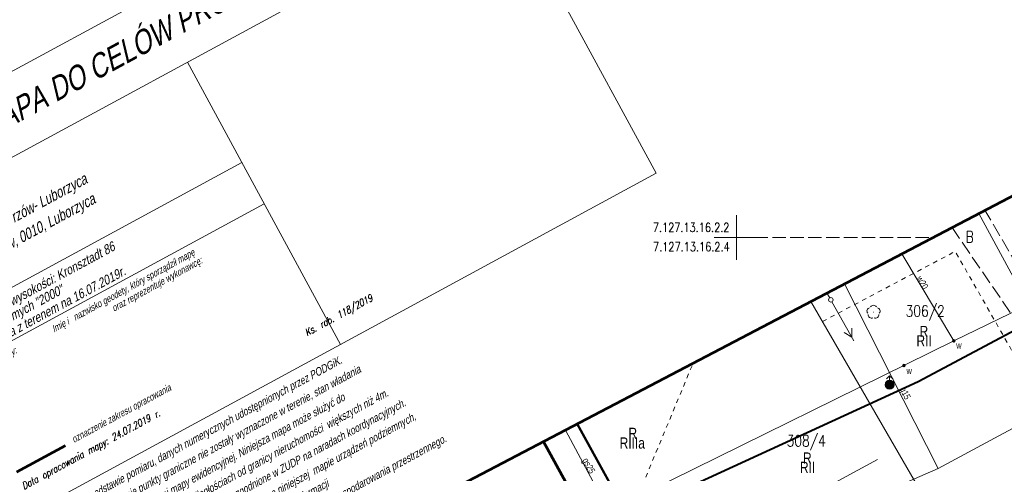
# Model space of a CAD drawing. Header units: metres. Extents: x 7437415 to 7437762, y 5556624 to 5556902.
# Tile 16 of 41: x 7437470 to 7437580, y 5556724 to 5556774. Entities that reach past the tile are written whole.
import ezdxf
from ezdxf.enums import TextEntityAlignment as Align

# ---------------------------------------------------------------- set-up
doc = ezdxf.new("R2010")
doc.units = ezdxf.units.M
doc.header["$MEASUREMENT"] = 0
doc.linetypes.add('EGBU01-500', pattern=[1, 0.5, -0.5])
doc.linetypes.add('KTJZ01-500', pattern=[2, 1.5, -0.5])
for name, color, linetype, lineweight in [('510-Podpora jednosłupowa symb.-STPOW', 7, 'Continuous', 5), ('D_opisy', 7, 'Continuous', 13), ('EGBB01', 250, 'Continuous', 5), ('EGBD03', 250, 'Continuous', 5), ('EGBK02', 250, 'Continuous', 5), ('EGBU01', 250, 'Continuous', 5), ('KTJZ01', 250, 'Continuous', 5), ('KTOK05_01', 250, 'Continuous', 5), ('MPZP', 250, 'Continuous', 5), ('OBOP02_01', 250, 'Continuous', 5), ('SUPE04', 250, 'Continuous', 5), ('SUPG_01', 250, 'Continuous', 5), ('SUPW_01', 250, 'Continuous', 5), ('SUSM04_01_E', 250, 'Continuous', 5), ('SUUS02', 250, 'Continuous', 5), ('SUUS25_W', 250, 'Continuous', 5), ('Warstwa 1', 250, 'Continuous', 5), ('Warstwa 10', 250, 'Continuous', 5), ('Warstwa 3', 250, 'Continuous', 5)]:
    doc.layers.add(name, color=color, linetype=linetype, lineweight=lineweight)
doc.styles.get("Standard").update_dxf_attribs({"font": 'txt.shx', "width": 0.75})
doc.styles.add('Style-WORKING_1250 I 0.26180', font='WORKING_1250.shx', dxfattribs={"oblique": 15})
doc.linetypes.add('KTOK05_01-500', pattern='A,3.75,[13,dgnlstyle-rozp_2015.shx,S=0.002778,R=0,X=0,Y=0],3.75', length=7.5)

# ---------------------------------------------------------------- blocks, each defined once
blk = doc.blocks.new('510')
at = {"layer": '510-Podpora jednosłupowa symb.-STPOW', "color": 0, "linetype": 'Continuous', "lineweight": 13}
blk.add_circle((0, 0), 2.5, dxfattribs=at)
blk = doc.blocks.new('SUPE04')
at = {"layer": 'SUPE04', "color": 1, "linetype": 'Continuous', "lineweight": 13}
blk.add_line((5.25, 0), (0.25, 0), dxfattribs=at)
at = {"layer": 'SUPE04', "color": 1, "linetype": 'Continuous', "lineweight": 13, "flags": 128}
blk.add_lwpolyline([(3.9, 0.5), (4.77, 0), (3.9, -0.5)], dxfattribs=at)
blk = doc.blocks.new('SUUS25')
at = {"layer": 'SUUS25_W', "linetype": 'Continuous', "lineweight": 0}
h = blk.add_hatch(color=250, dxfattribs=at)
edge = h.paths.add_edge_path()
edge.add_arc((0, 0), 0.2, 0, 360)
blk = doc.blocks.new('OBOP02_01')
at = {"layer": 'OBOP02_01', "linetype": 'Continuous', "lineweight": 13}
h = blk.add_hatch(color=96, dxfattribs=at)
edge = h.paths.add_edge_path()
edge.add_arc((0, 0), 0.05, 0, 360)
at = {"layer": 'OBOP02_01', "color": 96, "linetype": 'Continuous', "lineweight": 13}
for centre, start, end in [((-0.36, 0.12), 102.1471, 221.8529), ((0, 0.38), 30.1471, 149.8529), ((0.36, 0.12), 318.1471, 77.8529), ((-0.22, -0.3), 174.1472, 293.8529), ((0.22, -0.3), 246.1471, 5.8529)]:
    blk.add_arc(centre, 0.375, start, end, dxfattribs=at)
blk = doc.blocks.new('SUUS02')
at = {"layer": 'SUUS02', "linetype": 'Continuous', "lineweight": 13}
h = blk.add_hatch(color=8, dxfattribs=at)
edge = h.paths.add_edge_path()
edge.add_arc((0, 0), 0.5, 0, 360)
at = {"layer": 'SUUS02', "color": 250, "linetype": 'Continuous', "lineweight": 13}
for p, q in [((0, 1), (-0.35, 0.65)), ((0, 0.5), (0, 1)), ((0, 1), (0.35, 0.65))]:
    blk.add_line(p, q, dxfattribs=at)
blk.add_circle((0, 0), 0.5, dxfattribs=at)

msp = doc.modelspace()

# ---------------------------------------------------------------- linework, layer by layer
at = {"layer": 'D_opisy', "flags": 128}
msp.add_lwpolyline([(7437565.772, 5556725.167), (7437518.481, 5556699.525), (7437514.813, 5556688.66)], dxfattribs=at)
at = {"layer": 'EGBB01', "color": 7, "linetype": 'Continuous', "lineweight": 53, "flags": 128}
msp.add_lwpolyline([(7437532.74, 5556719.27), (7437528.406, 5556727.198)], dxfattribs=at)
at = {"layer": 'EGBD03', "color": 96, "linetype": 'Continuous', "lineweight": 13}
for p, q in [((7437577.075, 5556752.688), (7437592.85, 5556723.6)), ((7437574.98, 5556714.07), (7437558.312, 5556742.861))]:
    msp.add_line(p, q, dxfattribs=at)
at = {"layer": 'EGBD03', "color": 96, "linetype": 'Continuous', "lineweight": 13, "flags": 128}
msp.add_lwpolyline([(7437532.098, 5556729.132), (7437547.59, 5556701)], dxfattribs=at)
at = {"layer": 'EGBU01', "color": 96, "linetype": 'EGBU01-500', "lineweight": 13, "flags": 128}
for points in [[(7437559.608, 5556740.623), (7437574.45, 5556748.456), (7437589.637, 5556721.886)], [(7437537.905, 5556718.59), (7437545.121, 5556735.952)]]:
    msp.add_lwpolyline(points, dxfattribs=at)
at = {"layer": 'KTJZ01', "color": 7, "linetype": 'KTJZ01-500', "lineweight": 13}
msp.add_line((7437574.097, 5556751.128), (7437587.058, 5556732.188), dxfattribs=at)
at = {"layer": 'KTJZ01', "color": 7, "linetype": 'KTJZ01-500', "lineweight": 13, "flags": 128}
msp.add_lwpolyline([(7437594.659, 5556724.356), (7437582.391, 5556745.139), (7437577.777, 5556753.056)], dxfattribs=at)
at = {"layer": 'KTOK05_01', "color": 7, "linetype": 'KTOK05_01-500', "lineweight": 40, "flags": 128}
msp.add_lwpolyline([(7437532.153, 5556729.161), (7437547.36, 5556701.5), (7437527.72, 5556692.81), (7437525.62, 5556692.53), (7437523.63, 5556693.08), (7437521.96, 5556694.22), (7437517.2, 5556703.54), (7437514.83, 5556707.82), (7437509.814, 5556717.461)], dxfattribs=at)
at = {"layer": 'MPZP', "color": 212, "linetype": 'KTOK05_01-500', "lineweight": 40, "flags": 128}
msp.add_lwpolyline([(7437480.35, 5556702.039), (7437498.164, 5556705.138), (7437519.727, 5556710.673), (7437570.307, 5556733.919), (7437638.513, 5556770.222), (7437729.943, 5556819.329)], dxfattribs=at)
at = {"layer": 'SUPE04', "color": 1, "linetype": 'Continuous', "lineweight": 13}
msp.add_line((7437560.08, 5556743.787), (7437560.409, 5556743.253), dxfattribs=at)
at = {"layer": 'SUPG_01', "color": 52, "linetype": 'Continuous', "lineweight": 13, "flags": 128}
for points in [[(7437505.33, 5556697.53), (7437509.719, 5556697.926), (7437522.113, 5556702.608), (7437540.72, 5556710.32), (7437572.53, 5556724.178), (7437601.779, 5556739.923), (7437624.775, 5556752.295)], [(7437572.53, 5556724.178), (7437562.075, 5556744.832)], [(7437540.72, 5556710.32), (7437535.06, 5556720.58), (7437530.839, 5556728.473)]]:
    msp.add_lwpolyline(points, dxfattribs=at)
at = {"layer": 'SUPW_01', "color": 5, "linetype": 'Continuous', "lineweight": 13}
msp.add_line((7437574.29, 5556738.446), (7437568.485, 5556748.189), dxfattribs=at)
at = {"layer": 'SUPW_01', "color": 5, "linetype": 'Continuous', "lineweight": 13, "flags": 128}
msp.add_lwpolyline([(7437624.519, 5556762.969), (7437600.44, 5556750.19), (7437586.81, 5556744.55), (7437574.29, 5556738.446), (7437539.95, 5556721.509), (7437526.12, 5556714.05), (7437502.465, 5556704.034), (7437498.34, 5556711.451)], dxfattribs=at)
at = {"layer": 'Warstwa 1', "color": 7, "linetype": 'KTJZ01-500', "lineweight": 13}
msp.add_line((7437550, 5556750), (7437571.931, 5556750), dxfattribs=at)
at = {"layer": 'Warstwa 1', "color": 207, "linetype": 'Continuous', "lineweight": 53, "true_color": 0x6e1e6e}
msp.add_line((7437469.463, 5556723.797), (7437474.909, 5556726.749), dxfattribs=at)
at = {"layer": 'Warstwa 1', "color": 207, "linetype": 'Continuous', "lineweight": 53, "true_color": 0x6e1e6e, "flags": 128}
msp.add_lwpolyline([(7437466.384, 5556694.725), (7437479.253, 5556654.299), (7437507.556, 5556623.548), (7437507.556, 5556623.548), (7437761.553, 5556761.255), (7437724.258, 5556829.774), (7437466.384, 5556694.725)], close=True, dxfattribs=at)
at = {"layer": 'Warstwa 10', "color": 7, "linetype": 'Continuous', "lineweight": 0}
for p, q in [((7437519.846, 5556796.225), (7437448.366, 5556757.468)), ((7437541.003, 5556757.205), (7437519.846, 5556796.225)), ((7437452.403, 5556750.024), (7437523.883, 5556788.781)), ((7437458.49, 5556738.791), (7437494.649, 5556758.397)), ((7437469.523, 5556718.448), (7437541.003, 5556757.205)), ((7437460.994, 5556734.175), (7437497.152, 5556753.781))]:
    msp.add_line(p, q, dxfattribs=at)
at = {"layer": 'Warstwa 10', "color": 7, "linetype": 'Continuous', "lineweight": 0, "flags": 128}
msp.add_lwpolyline([(7437505.682, 5556738.054), (7437488.561, 5556769.629)], dxfattribs=at)
at = {"layer": 'Warstwa 3', "color": 7, "linetype": 'Continuous', "lineweight": 0}
for p, q in [((7437550, 5556752.5), (7437550, 5556750)), ((7437547.5, 5556750), (7437552.5, 5556750)), ((7437547.5, 5556750), (7437552.5, 5556750)), ((7437550, 5556750), (7437550, 5556747.5))]:
    msp.add_line(p, q, dxfattribs=at)

# ---------------------------------------------------------------- block references
at = {"layer": 'OBOP02_01', "color": 96, "linetype": 'Continuous', "lineweight": 13}
msp.add_blockref('OBOP02_01', (7437565.311, 5556741.674), dxfattribs=at)
at = {"layer": 'SUPE04', "color": 1, "linetype": 'Continuous', "lineweight": 13, "rotation": 299.3989999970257}
msp.add_blockref('SUPE04', (7437560.54, 5556743.04), dxfattribs=at)
at = {"layer": 'SUSM04_01_E', "color": 7, "linetype": 'Continuous', "lineweight": 13, "xscale": 0.1, "yscale": 0.1, "zscale": 0.1}
msp.add_blockref('510', (7437560.54, 5556743.04), dxfattribs=at)
at = {"layer": 'SUUS02', "color": 7, "linetype": 'Continuous', "lineweight": 13}
msp.add_blockref('SUUS02', (7437567.104, 5556733.551), dxfattribs=at)
at = {"layer": 'SUUS25_W', "color": 7, "linetype": 'Continuous', "lineweight": 0}
for p in [(7437574.29, 5556738.446), (7437568.708, 5556735.693)]:
    msp.add_blockref('SUUS25', p, dxfattribs=at)

# ---------------------------------------------------------------- texts
at = {"layer": 'EGBD03', "color": 96, "linetype": 'Continuous', "lineweight": 30, "width": 0.8}
for s, p in [('306/2', (7437568.911, 5556741.163)), ('308/4', (7437555.604, 5556726.636))]:
    msp.add_text(s, height=1.25, dxfattribs=at).set_placement(p)
at = {"layer": 'EGBK02', "color": 96, "linetype": 'Continuous', "lineweight": 30, "char_height": 1.25, "attachment_point": 1, "line_spacing_factor": 0.6}
for s, insert in [('\\FWORKING_1250;\\H1x;\\W0.8;RII', (7437570.118, 5556739.088)), ('\\FWORKING_1250;\\H1x;\\W0.8;RIIIa', (7437536.909, 5556727.654)), ('\\FWORKING_1250;\\H1x;\\W0.8;RII', (7437557.08, 5556724.924))]:
    msp.add_mtext(s, dxfattribs=dict(at, insert=insert))
at = {"layer": 'EGBU01', "color": 96, "linetype": 'Continuous', "lineweight": 30, "width": 0.8}
msp.add_text('B', height=1.25, dxfattribs=at).set_placement((7437575.626, 5556749.466))
at = {"layer": 'EGBU01', "color": 96, "linetype": 'Continuous', "lineweight": 30, "char_height": 1.25, "attachment_point": 7, "line_spacing_factor": 0.6}
for insert in [(7437570.463, 5556738.879), (7437537.9, 5556727.482), (7437557.425, 5556724.715)]:
    msp.add_mtext('\\FWORKING_1250;\\H1x;\\W0.8;R', dxfattribs=dict(at, insert=insert))
at = {"layer": 'SUPG_01', "color": 7, "linetype": 'Continuous', "lineweight": 13, "char_height": 0.75, "line_spacing_factor": 0.6}
for s, insert, attachment_point, rotation in [('\\FWORKING;\\H1x;\\W0.8;g15', (7437568.337, 5556732.324), 8, 296.8474), ('\\FWORKING_1250;\\H1x;\\W0.8;gs25', (7437532.513, 5556724.99), 7, 298.056)]:
    msp.add_mtext(s, dxfattribs=dict(at, insert=insert, attachment_point=attachment_point, rotation=rotation))
at = {"layer": 'SUPW_01', "color": 5, "linetype": 'Continuous', "lineweight": 13, "insert": (7437570.447, 5556744.773), "char_height": 0.75, "attachment_point": 8, "rotation": 300.78829, "line_spacing_factor": 0.6}
msp.add_mtext('\\FWORKING;\\H1x;\\W0.8;w20', dxfattribs=at)
at = {"layer": 'SUUS25_W', "color": 7, "linetype": 'Continuous', "lineweight": 13, "char_height": 0.75, "attachment_point": 7, "line_spacing_factor": 0.6}
for insert in [(7437574.567, 5556737.591), (7437569.002, 5556734.731)]:
    msp.add_mtext('\\FWORKING;\\H1x;\\W0.8;w', dxfattribs=dict(at, insert=insert))
at = {"layer": 'Warstwa 10', "color": 7, "linetype": 'Continuous', "lineweight": 53, "style": 'Style-WORKING_1250 I 0.26180', "oblique": 15, "width": 0.8}
msp.add_text('MAPA DO CELÓW PROJEKTOWYCH', height=2.625, rotation=28.46675, dxfattribs=at).set_placement((7437486.836, 5556773.678), align=Align.MIDDLE_CENTER)
at = {"layer": 'Warstwa 10', "color": 7, "linetype": 'Continuous', "lineweight": 13, "style": 'Style-WORKING_1250 I 0.26180', "oblique": 15, "width": 0.8}
for s, p in [('Nazwa wykonawcy:                    Imię i   nazwisko geodety, który sporządził mapę', (7437463.087, 5556733.572)), ('oraz reprezentuje wykonawcę:', (7437480.339, 5556741.696))]:
    msp.add_text(s, height=0.7875, rotation=28.82666, dxfattribs=at).set_placement(p)
at = {"layer": 'Warstwa 10', "color": 7, "linetype": 'Continuous', "lineweight": 0, "oblique": 15, "width": 0.8}
msp.add_text('Data opracowania mapy: 24.07.2019 r.                            Ks. rob. 118/2019', height=0.7875, rotation=28.46675, dxfattribs=at).set_placement((7437470.267, 5556721.792))
at = {"layer": 'Warstwa 10', "color": 7, "linetype": 'Continuous', "lineweight": 0, "style": 'Style-WORKING_1250 I 0.26180', "oblique": 15, "width": 0.8}
msp.add_text('oznaczenie zakresu opracowania', height=0.7875, rotation=28.46675, dxfattribs=at).set_placement((7437475.852, 5556727.018))
at = {"layer": 'Warstwa 10', "color": 7, "linetype": 'Continuous', "lineweight": 40, "char_height": 1.225, "attachment_point": 7, "rotation": 28.46675, "line_spacing_factor": 0.6}
for s, insert in [('\\FWORKING_1250;\\Q15;\\H1x;\\W0.785714;gmina:  120605_2 Kocmyrzów- Luborzyca', (7437456.503, 5556744.362)), ('\\FWORKING_1250;\\Q15;\\H1x;\\W0.785714;obręb:0008 Kocmyrzów, 0010, Luborzyca', (7437457.667, 5556742.263))]:
    msp.add_mtext(s, dxfattribs=dict(at, insert=insert))
at = {"layer": 'Warstwa 10', "color": 7, "linetype": 'Continuous', "lineweight": 30, "insert": (7437461.398, 5556736.21), "char_height": 1.05, "attachment_point": 7, "rotation": 28.46675, "line_spacing_factor": 0.85, "style": 'Style-WORKING_1250 I 0.26180'}
msp.add_mtext('\\H1x;\\W0.833335;Układ odniesienia wysokości: Kronsztadt 86\\PUkład wsp. poziomych "2000"\\P', dxfattribs=at)
at = {"layer": 'Warstwa 10', "color": 7, "linetype": 'Continuous', "lineweight": 30, "insert": (7437461.946, 5556734.796), "char_height": 1.05, "attachment_point": 7, "rotation": 28.46675, "line_spacing_factor": 0.6}
msp.add_mtext('\\FWORKING_1250;\\Q15;\\H1x;\\W0.833333;Sytuacja zgodna z terenem na 16.07.2019r.', dxfattribs=at)
at = {"layer": 'Warstwa 10', "color": 7, "linetype": 'Continuous', "lineweight": 13, "insert": (7437478.111, 5556703.202), "char_height": 0.9, "attachment_point": 7, "rotation": 28.59167, "line_spacing_factor": 1.266667, "style": 'Style-WORKING_1250 I 0.26180'}
msp.add_mtext('\\H1x;\\W0.8;Mapa powstała na podstawie pomiaru, danych numerycznych udostępnionych przez PODGiK.\\PWykazane na niniejszej mapie punkty graniczne nie zostały wyznaczone w terenie, stan władania \\Pwkreślono na podstawie numerycznej mapy ewidencyjnej. Niniejsza mapa może służyć do \\Pprojektowania budynków sytuowanych w odległościach od granicy nieruchomości  większych niż 4m. \\PW zakresie mapy nie występują projektowane sieci uzgodnione w ZUDP na naradach koordynacyjnych. \\PNie wyklucza się istnienia w terenie innych nie wykazanych na niniejszej  mapie urządzeń podziemnych, \\Pktóre nie były zgłoszonedo inwentaryzacji   lub o których brak jest informacji  \\Pw instytucjach branżowych. W zakresie mapy występuje miejscowy plan zagospodarowania przestrzennego. \\PMapa została wykonana bez ustalenia obciążeń służebnościami gruntowymi.', dxfattribs=at)
at = {"layer": 'Warstwa 3', "color": 7, "linetype": 'Continuous', "lineweight": 13, "width": 0.8}
for s, p in [(' 7.127.13.16.2.2', (7437544.549, 5556751.143)), ('7.127.13.16.2.4', (7437544.934, 5556748.976))]:
    msp.add_text(s, height=1, dxfattribs=at).set_placement(p, align=Align.MIDDLE_CENTER)

doc.saveas('drawing.dxf')
